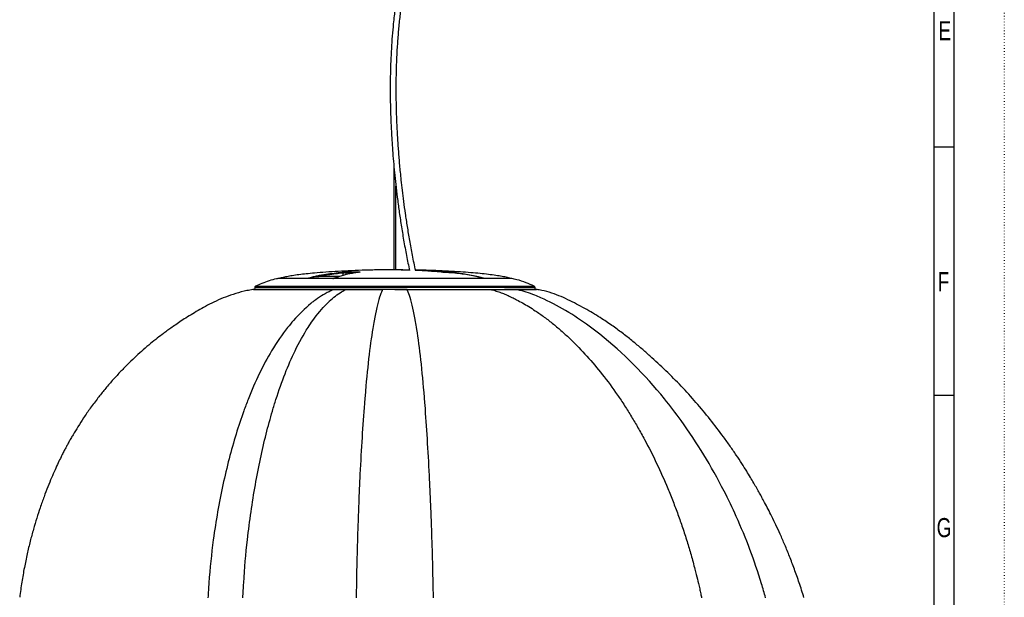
# Model space of a CAD drawing. Extents: x 0 to 594, y 0 to 841.
# Tile 8 of 9: x 349 to 594, y 401 to 545. Entities that reach past the tile are written whole.
import ezdxf

# ---------------------------------------------------------------- set-up
doc = ezdxf.new("R2010")
doc.units = 0
doc.linetypes.add('SLD-PUNTI', pattern=[0.635, 0, -0.635])
doc.linetypes.add('SLD-SOLIDO', pattern=[0])
doc.layers.get('0').update_dxf_attribs({"linetype": 'CONTINUOUS'})
doc.styles.add('SLDTEXTSTYLE2', font='ARIALN.TTF', dxfattribs={"width": 0.87})

msp = doc.modelspace()

# ---------------------------------------------------------------- linework, layer by layer
at = {"color": 7, "linetype": 'SLD-PUNTI'}
msp.add_line((594.499, 841), (594.499, -0.001), dxfattribs=at)
at = {"color": 7, "linetype": 'SLD-SOLIDO'}
for p, q in [((582.001, 12.499), (582.001, 828.499)), ((577.001, 17.499), (577.001, 823.499)), ((582.001, 513.499), (577.001, 513.499)), ((582.001, 513.499), (577.001, 513.499)), ((442.254, 508.633), (442.254, 482.866)), ((442.754, 482.86), (442.754, 503.751)), ((430.42, 482.348), (433.495, 482.348)), ((440.974, 482.881), (440.123, 482.881)), ((442.254, 482.881), (440.974, 482.881)), ((444.034, 482.881), (442.754, 482.881)), ((420.771, 480.709), (413.347, 480.709)), ((428.768, 481.242), (426.046, 481.242)), ((471.661, 480.709), (427.135, 480.709)), ((407.086, 477.976), (407.092, 477.976)), ((407.52, 478.458), (407.504, 477.992)), ((430.281, 477.992), (430.239, 477.992)), ((430.349, 477.992), (439.514, 477.992)), ((442.495, 477.992), (445.452, 477.992)), ((477.504, 477.992), (477.488, 478.458)), ((582.001, 451.499), (577.001, 451.499)), ((582.001, 451.499), (577.001, 451.499))]:
    msp.add_line(p, q, dxfattribs=at)
at = {"color": 8, "linetype": 'SLD-SOLIDO'}
for p, q in [((429.551, 481.472), (429.553, 482.058)), ((430.25, 482.111), (430.248, 481.657)), ((432.499, 482.111), (430.25, 482.111)), ((440.972, 482.881), (440.121, 482.881)), ((420.748, 480.706), (413.316, 480.706)), ((413.902, 480.795), (420.793, 480.795)), ((427.055, 480.742), (421.007, 480.742)), ((471.692, 480.706), (427.119, 480.706)), ((427.77, 480.832), (427.174, 480.658)), ((428.38, 481.099), (427.858, 480.868)), ((427.937, 480.795), (464.258, 480.795)), ((464.569, 480.795), (471.106, 480.795)), ((477.488, 478.458), (407.52, 478.458)), ((407.753, 478.808), (477.254, 478.808))]:
    msp.add_line(p, q, dxfattribs=at)
for centre, radius, start, end in [((429.323, 482.069), 0.23, 357.14457, 77.53763), ((430.476, 482.128), 0.227, 104.31875, 184.25628), ((433.538, 482.205), 0.149, 106.65611, 163.98781), ((444.037, 482.761), 0.12, 90.67395, 131.82702), ((457.082, 482.11), 0.194, 98.68375, 172.21383), ((457.456, 482.057), 0.0725, 93.74586, 140.01617), ((457.488, 482.045), 0.0845, 93.2662, 138.2173), ((420.873, 480.609), 0.203, 113.34936, 150.30745), ((421.134, 480.674), 0.195, 39.27804, 84.75014), ((427.06, 480.642), 0.101, 41.46275, 92.83966), ((427.07, 480.651), 0.104, 3.97368, 85.12429), ((427.057, 480.639), 0.105, 18.77332, 34.67664), ((427.856, 480.696), 0.172, 89.34913, 116.70599), ((428.043, 480.649), 0.181, 125.87571, 160.41001), ((464.59, 480.658), 0.139, 98.70792, 158.31654), ((423.447, 477.72), 0.273, 90.1463, 108.72472)]:
    msp.add_arc(centre, radius, start, end, dxfattribs=at)
at = {"color": 7, "linetype": 'SLD-SOLIDO'}
for centre, radius, start, end in [((413.347, 480.559), 0.15, 90, 101.6615), ((413.972, 480.555), 0.25, 106.40955, 141.97276), ((471.035, 480.555), 0.25, 38.02724, 73.59045), ((471.661, 480.559), 0.15, 78.3385, 90), ((407.263, 476.992), 1, 89.98479, 100.20453), ((407.92, 478.444), 0.4, 114.61144, 178), ((477.088, 478.444), 0.4, 2, 65.38856), ((477.758, 476.992), 1, 79.66547, 90)]:
    msp.add_arc(centre, radius, start, end, dxfattribs=at)
for points, knots in [([(447.675, 482.665), (447.675, 482.666), (447.392, 483.929), (446.901, 486.449), (446.216, 490.135), (445.636, 493.619), (445.143, 496.872), (444.729, 499.884), (444.382, 502.662), (444.108, 505.09), (443.892, 507.183), (443.72, 509.002), (443.568, 510.745), (443.431, 512.474), (443.306, 514.212), (443.144, 516.756), (442.976, 520.114), (442.853, 524.158), (442.814, 528.079), (442.853, 531.852), (442.971, 535.575), (443.171, 539.231), (443.455, 542.806), (443.808, 546.31), (444.217, 549.759), (444.669, 553.168), (445.152, 556.55), (445.65, 559.914), (446.152, 563.269), (446.642, 566.629), (447.108, 570.006), (447.535, 573.416), (447.887, 576.68), (448.161, 579.798), (448.358, 582.761), (448.485, 585.766), (448.533, 588.812), (448.491, 591.898), (448.361, 595.015), (448.153, 598.156), (447.874, 601.315), (447.534, 604.483), (447.141, 607.649), (446.705, 610.807), (446.153, 614.479), (445.476, 618.639), (444.675, 623.264), (443.857, 627.837), (443.208, 631.399), (442.848, 633.433), (442.754, 633.965)], [0, 0, 0, 0, 0.0000096, 0.0257709, 0.0500285, 0.0727184, 0.0934335, 0.112564, 0.130092, 0.1460072, 0.158243, 0.1693274, 0.1800202, 0.1907582, 0.2015405, 0.2123664, 0.2380533, 0.2639854, 0.2877876, 0.3117087, 0.3356146, 0.3595511, 0.3835855, 0.4077684, 0.4321172, 0.4566702, 0.4813714, 0.50614, 0.530884, 0.5555125, 0.5800007, 0.6042912, 0.6283263, 0.6481449, 0.6677845, 0.687248, 0.7065316, 0.7257563, 0.7450395, 0.7644795, 0.7841433, 0.8040475, 0.824154, 0.8444491, 0.8649051, 0.8957985, 0.9267992, 0.9579115, 0.9889888, 1, 1, 1, 1]), ([(442.754, 625.473), (442.804, 625.197), (443.156, 623.239), (443.8, 619.551), (444.549, 615.027), (445.146, 611.108), (445.605, 607.83), (446.017, 604.544), (446.373, 601.257), (446.658, 598.032), (446.867, 594.876), (446.994, 591.801), (447.033, 588.757), (446.984, 585.756), (446.857, 582.795), (446.662, 579.875), (446.408, 576.99), (446.073, 573.835), (445.652, 570.423), (445.147, 566.759), (444.61, 563.096), (444.06, 559.421), (443.513, 555.715), (442.992, 551.98), (442.511, 548.194), (442.121, 544.615), (441.82, 541.252), (441.603, 538.132), (441.45, 535.002), (441.358, 531.898), (441.32, 528.781), (441.334, 525.66), (441.398, 522.543), (441.495, 519.829), (441.61, 517.407), (441.739, 515.161), (441.911, 512.641), (442.127, 509.948), (442.39, 507.101), (442.703, 504.12), (443.08, 500.932), (443.53, 497.549), (444.058, 493.982), (444.674, 490.249), (445.363, 486.449), (445.883, 483.932), (446.141, 482.684)], [0, 0, 0, 0, 0.0059953, 0.042552, 0.0788955, 0.1015133, 0.1239233, 0.1461042, 0.1680366, 0.1897269, 0.2100805, 0.2303157, 0.2504151, 0.2706543, 0.2910113, 0.3115755, 0.3323962, 0.3534873, 0.3814419, 0.4096814, 0.4380923, 0.4670621, 0.4959482, 0.5247718, 0.5534742, 0.5819815, 0.604225, 0.6263419, 0.6480644, 0.6691908, 0.6897528, 0.7109686, 0.7315919, 0.7516821, 0.764663, 0.7794423, 0.7960259, 0.814419, 0.8327126, 0.852503, 0.8737844, 0.8965443, 0.9207606, 0.9463993, 0.9734112, 1, 1, 1, 1]), ([(440.158, 482.875), (439.703, 482.873), (438.041, 482.864), (435.217, 482.795), (431.743, 482.675), (428.441, 482.511), (425.351, 482.312), (422.685, 482.096), (420.44, 481.874), (418.602, 481.659), (416.977, 481.435), (415.585, 481.191), (414.59, 480.996), (414.075, 480.836), (413.935, 480.793)], [0, 0, 0, 0, 0.05185389, 0.18917309, 0.32158596, 0.44752528, 0.56553874, 0.67415572, 0.75196107, 0.82238887, 0.88479043, 0.93860197, 0.98338457, 1, 1, 1, 1]), ([(433.72, 482.294), (433.279, 482.229), (432.08, 482.053), (430.5, 481.75), (429.177, 481.375), (428.594, 481.194), (428.394, 481.105), (428.38, 481.099)], [0, 0, 0, 0, 0.2464434, 0.6710236, 0.8850306, 0.9923879, 1, 1, 1, 1]), ([(433.753, 482.302), (433.752, 482.302), (433.749, 482.301), (433.727, 482.296), (433.694, 482.292), (433.68, 482.291)], [0, 0, 0, 0, 0.2336702, 0.692962, 1, 1, 1, 1]), ([(446.121, 482.781), (445.576, 482.803), (443.859, 482.871), (442.143, 482.877), (440.972, 482.881)], [0, 0, 0, 0, 0.317583, 1, 1, 1, 1]), ([(444.036, 482.881), (444.166, 482.881), (444.819, 482.88), (445.509, 482.885), (446.067, 482.866), (446.104, 482.865)], [0, 0, 0, 0, 0.18931897, 0.94659859, 1, 1, 1, 1]), ([(471.065, 480.793), (470.897, 480.845), (470.306, 481.025), (469.172, 481.238), (467.596, 481.501), (465.749, 481.741), (463.655, 481.97), (461.337, 482.179), (458.726, 482.375), (455.836, 482.551), (452.686, 482.696), (449.934, 482.793), (448.236, 482.824), (447.641, 482.835)], [0, 0, 0, 0, 0.02242132, 0.07858813, 0.14669905, 0.22605759, 0.31579393, 0.41494503, 0.52250597, 0.6493042, 0.78365542, 0.92419157, 1, 1, 1, 1]), ([(447.646, 482.812), (449.182, 482.775), (452.324, 482.699), (455.454, 482.436), (457.053, 482.301)], [0, 0, 0, 0, 0.4890194, 1, 1, 1, 1]), ([(454.028, 482.301), (453.392, 482.357), (451.484, 482.524), (449.362, 482.668), (447.876, 482.719), (447.663, 482.726)], [0, 0, 0, 0, 0.2998584, 0.8994532, 1, 1, 1, 1]), ([(457.171, 482.129), (457.067, 482.13), (456.953, 482.133), (456.714, 482.139), (456.588, 482.143), (456.324, 482.153), (456.185, 482.158), (455.906, 482.171), (455.764, 482.179), (455.477, 482.195), (455.332, 482.203), (455.049, 482.221), (454.91, 482.231), (454.638, 482.25), (454.506, 482.26), (454.257, 482.281), (454.139, 482.291), (454.028, 482.301)], [0, 0, 0, 0, 0.125, 0.125, 0.25, 0.25, 0.375, 0.375, 0.5, 0.5, 0.625, 0.625, 0.75, 0.75, 0.875, 0.875, 1, 1, 1, 1]), ([(464.258, 480.795), (463.971, 480.905), (463.681, 480.995), (463.097, 481.157), (462.803, 481.229), (461.92, 481.429), (461.329, 481.54), (460.143, 481.74), (459.55, 481.828), (458.361, 481.99), (457.767, 482.062), (457.171, 482.129)], [0, 0, 0, 0, 0.125, 0.125, 0.25, 0.25, 0.5, 0.5, 0.75, 0.75, 1, 1, 1, 1]), ([(457.448, 482.126), (457.437, 482.126), (457.41, 482.126), (457.388, 482.113), (457.375, 482.105)], [0, 0, 0, 0, 0.4190843, 1, 1, 1, 1]), ([(457.671, 482.137), (457.659, 482.136), (457.611, 482.133), (457.526, 482.131), (457.462, 482.13)], [0, 0, 0, 0, 0.2377035, 1, 1, 1, 1]), ([(457.483, 482.129), (458.078, 482.062), (458.673, 481.99), (459.862, 481.828), (460.455, 481.74), (461.64, 481.54), (462.232, 481.429), (463.115, 481.229), (463.408, 481.157), (463.992, 480.995), (464.283, 480.905), (464.569, 480.795)], [0, 0, 0, 0, 0.25, 0.25, 0.5, 0.5, 0.75, 0.75, 0.875, 0.875, 1, 1, 1, 1]), ([(413.333, 480.691), (413.204, 480.67), (412.454, 480.552), (411.11, 480.137), (409.376, 479.531), (408.274, 479.035), (407.756, 478.802)], [0, 0, 0, 0, 0.0660864, 0.3862158, 0.7114636, 1, 1, 1, 1]), ([(420.748, 480.706), (420.751, 480.707), (420.756, 480.709), (420.761, 480.708), (420.763, 480.708)], [0, 0, 0, 0, 0.5326286, 1, 1, 1, 1]), ([(420.832, 480.716), (420.827, 480.716), (420.8, 480.712), (420.774, 480.71), (420.754, 480.708)], [0, 0, 0, 0, 0.1773554, 1, 1, 1, 1]), ([(426.046, 481.242), (425.213, 481.242), (424.379, 481.226), (422.712, 481.089), (421.881, 480.968), (421.059, 480.754)], [0, 0, 0, 0, 0.5, 0.5, 1, 1, 1, 1]), ([(427.131, 480.71), (427.125, 480.711), (427.113, 480.713), (427.111, 480.714), (427.109, 480.714)], [0, 0, 0, 0, 0.486912, 1, 1, 1, 1]), ([(427.135, 480.707), (427.132, 480.708), (427.126, 480.709), (427.121, 480.707), (427.119, 480.706)], [0, 0, 0, 0, 0.6518065, 1, 1, 1, 1]), ([(427.135, 480.71), (427.133, 480.71), (427.128, 480.71), (427.127, 480.71), (427.127, 480.711)], [0, 0, 0, 0, 0.3470697, 1, 1, 1, 1]), ([(427.152, 480.669), (427.151, 480.669), (427.147, 480.674), (427.148, 480.692), (427.139, 480.707), (427.133, 480.709), (427.131, 480.709)], [0, 0, 0, 0, 0.0260581, 0.4459789, 0.8348385, 1, 1, 1, 1]), ([(427.779, 480.848), (427.77, 480.844), (427.732, 480.827), (427.677, 480.785), (427.647, 480.731), (427.635, 480.709)], [0, 0, 0, 0, 0.1603806, 0.6640935, 1, 1, 1, 1]), ([(428.314, 481.087), (428.267, 481.07), (428.087, 481.004), (427.909, 480.913), (427.778, 480.846)], [0, 0, 0, 0, 0.2623743, 1, 1, 1, 1]), ([(464.379, 480.709), (464.37, 480.722), (464.346, 480.758), (464.301, 480.788), (464.267, 480.794), (464.259, 480.795)], [0, 0, 0, 0, 0.3097925, 0.8448089, 1, 1, 1, 1]), ([(477.217, 478.814), (476.548, 479.109), (475.139, 479.729), (473.282, 480.367), (472.08, 480.597), (471.671, 480.675)], [0, 0, 0, 0, 0.3741297, 0.7873526, 1, 1, 1, 1]), ([(407.094, 477.964), (406.592, 477.875), (405.139, 477.618), (402.839, 477.006), (400.267, 476.131), (397.921, 475.138), (395.805, 474.055), (393.878, 472.983), (392.074, 471.927), (390.405, 470.896), (388.876, 469.904), (387.539, 468.998), (386.386, 468.187), (385.366, 467.447), (384.194, 466.571), (382.771, 465.465), (381.054, 464.061), (379.295, 462.542), (377.51, 460.913), (375.715, 459.178), (373.859, 457.274), (371.978, 455.216), (370.153, 453.081), (368.321, 450.79), (366.561, 448.425), (364.902, 446.021), (363.474, 443.807), (362.421, 442.07), (361.671, 440.774), (361.163, 439.873), (360.7, 439.029), (360.245, 438.178), (359.755, 437.238), (359.164, 436.066), (358.467, 434.625), (357.671, 432.89), (356.814, 430.902), (355.899, 428.663), (354.944, 426.165), (354.019, 423.553), (353.136, 420.847), (352.306, 418.068), (351.501, 415.086), (350.738, 411.897), (350.035, 408.497), (349.4, 404.886), (349.073, 402.397), (348.905, 401.121)], [0, 0, 0, 0, 0.0149155, 0.0431195, 0.0697063, 0.094698, 0.1181031, 0.1398687, 0.1599626, 0.1800888, 0.1981901, 0.2142591, 0.2282886, 0.2402949, 0.252009, 0.2719969, 0.293918, 0.3177761, 0.3407182, 0.3652111, 0.3912591, 0.4188683, 0.4470091, 0.4735252, 0.5048246, 0.5333684, 0.5590796, 0.5819581, 0.5928166, 0.6029035, 0.6122202, 0.6209633, 0.6311252, 0.6432248, 0.6593245, 0.6779226, 0.6990141, 0.7225773, 0.7486034, 0.7770863, 0.8034532, 0.8316271, 0.8616193, 0.8934379, 0.9270949, 0.9626074, 1, 1, 1, 1]), ([(427.316, 477.979), (426.898, 477.806), (425.195, 477.057), (423.258, 475.87), (420.287, 473.47), (418.09, 471.317), (414.813, 467.401), (410.799, 461.552), (407.233, 454.173), (403.776, 444.924), (401.603, 437.868), (399.046, 427.093), (397.223, 416.776), (396.235, 407.155), (395.928, 402.26), (395.859, 401.029)], [0.03745783, 0.03745783, 0.03745783, 0.03745783, 0.06270241, 0.1404807, 0.15633051, 0.24954125, 0.28177181, 0.37498705, 0.53001646, 0.56229941, 0.68661376, 0.74982701, 0.87461331, 0.96851897, 1, 1, 1, 1]), ([(404.57, 401.022), (404.631, 402.255), (404.901, 407.155), (405.737, 416.779), (407.244, 427.089), (409.341, 437.858), (411.111, 444.918), (413.92, 454.179), (416.814, 461.571), (420.074, 467.414), (422.737, 471.314), (424.521, 473.45), (426.933, 475.828), (428.523, 477.038), (429.924, 477.806), (430.283, 477.992)], [0.0359352, 0.0359352, 0.0359352, 0.0359352, 0.06741623, 0.16132189, 0.28610819, 0.34932144, 0.47363579, 0.50591875, 0.66094815, 0.75416339, 0.78639395, 0.87960469, 0.8954545, 0.97323279, 1, 1, 1, 1]), ([(407.265, 477.992), (407.264, 477.992), (407.23, 477.992), (407.356, 477.992), (407.642, 477.992), (408.157, 477.992), (408.894, 477.992), (409.901, 477.992), (411.192, 477.992), (412.716, 477.992), (414.47, 477.992), (416.444, 477.992), (418.617, 477.992), (420.944, 477.992), (422.613, 477.992), (423.446, 477.992)], [0, 0, 0, 0, 0.0010228, 0.0783516, 0.1559132, 0.2334481, 0.3107404, 0.3960751, 0.4817818, 0.5674941, 0.6528365, 0.7394466, 0.826384, 0.9133503, 1, 1, 1, 1]), ([(423.446, 477.992), (423.583, 477.992), (423.855, 477.992), (424.267, 477.992), (424.681, 477.992), (425.097, 477.992), (425.515, 477.992), (425.934, 477.992), (426.356, 477.992), (426.78, 477.992), (427.205, 477.992), (427.633, 477.992), (428.062, 477.992), (428.494, 477.992), (428.927, 477.992), (429.362, 477.992), (429.8, 477.992), (430.093, 477.992), (430.239, 477.992)], [0, 0, 0, 0, 0.06310633, 0.12609247, 0.18896673, 0.25173747, 0.31441308, 0.377002, 0.4395127, 0.50195369, 0.5643335, 0.62666067, 0.6889438, 0.75119147, 0.81341231, 0.87561492, 0.93780794, 1, 1, 1, 1]), ([(430.239, 477.991), (430.161, 477.99), (430.004, 477.988), (429.768, 477.986), (429.483, 477.984), (429.153, 477.983), (428.658, 477.983), (428.044, 477.981), (427.559, 477.979), (427.316, 477.979)], [0, 0, 0, 0, 0.0778514, 0.1570633, 0.2376484, 0.3663514, 0.4942971, 0.7469524, 1, 1, 1, 1]), ([(439.435, 477.992), (437.869, 477.992), (436.323, 477.992), (433.271, 477.992), (431.766, 477.992), (430.281, 477.992)], [0, 0, 0, 0, 0.5, 0.5, 1, 1, 1, 1]), ([(439.434, 477.992), (439.39, 477.901), (439.139, 477.35), (438.413, 475.392), (437.633, 472.066), (436.359, 464.731), (435.544, 457.611), (434.513, 444.791), (433.959, 435.912), (433.496, 425.584), (433.147, 416.323), (432.945, 408.408), (432.848, 401.868), (432.836, 401.007)], [0, 0, 0, 0, 0.01269463, 0.07420928, 0.21581197, 0.2519851, 0.48665805, 0.50744109, 0.69021169, 0.75942828, 0.79878328, 0.94351932, 0.96542492, 0.96542492, 0.96542492, 0.96542492]), ([(445.532, 477.992), (444.518, 477.992), (443.502, 477.992), (441.466, 477.992), (440.449, 477.992), (439.434, 477.992)], [0, 0, 0, 0, 0.5, 0.5, 1, 1, 1, 1]), ([(452.111, 401.001), (452.096, 401.855), (451.976, 408.337), (451.758, 416.163), (451.399, 425.334), (450.931, 435.573), (450.383, 444.41), (449.369, 457.256), (448.571, 464.45), (447.315, 471.933), (446.545, 475.302), (445.826, 477.336), (445.576, 477.898), (445.532, 477.992)], [0, 0, 0, 0, 0.0219056, 0.16664164, 0.20599665, 0.27521323, 0.45798383, 0.47876687, 0.71343982, 0.74961295, 0.89121564, 0.95273029, 0.96573136, 0.96573136, 0.96573136, 0.96573136]), ([(445.532, 477.992), (445.609, 477.992), (445.845, 477.992), (446.316, 477.992), (447.178, 477.992), (448.332, 477.992), (449.73, 477.992), (450.951, 477.992), (452.028, 477.992), (452.946, 477.992), (453.791, 477.992), (454.558, 477.992), (455.119, 477.992), (455.568, 477.992), (456.012, 477.992), (456.533, 477.992), (457.195, 477.992), (458.074, 477.992), (459.23, 477.992), (460.494, 477.992), (461.724, 477.992), (462.875, 477.992), (463.793, 477.992), (464.564, 477.992), (465.138, 477.992), (465.756, 477.992), (466.124, 477.992), (466.306, 477.992)], [0, 0, 0, 0, 0.01035486, 0.03136229, 0.06270002, 0.12531654, 0.18562817, 0.25053862, 0.29046294, 0.33225554, 0.37593485, 0.40682043, 0.43850863, 0.45415393, 0.46979339, 0.5010895, 0.5277491, 0.56373386, 0.62639722, 0.69524779, 0.7509427, 0.8130662, 0.87523661, 0.89753497, 0.9375064, 0.9690076, 1, 1, 1, 1]), ([(466.306, 477.992), (466.403, 477.968), (466.587, 477.923), (466.976, 477.823), (467.473, 477.685), (468.288, 477.433), (469.299, 477.075), (470.275, 476.669), (471.067, 476.304), (471.658, 476.015), (472.272, 475.708), (473.151, 475.253), (474.353, 474.6), (475.905, 473.692), (477.722, 472.54), (479.781, 471.106), (481.64, 469.67), (483.113, 468.442), (484.549, 467.189), (487.018, 464.905), (490.408, 461.405), (494.321, 456.761), (497.412, 452.564), (499.8, 448.978), (501.499, 446.255), (503.157, 443.44), (505.286, 439.601), (507.816, 434.598), (510.141, 429.38), (511.872, 425.085), (513.101, 421.819), (514.264, 418.491), (515.352, 415.117), (516.381, 411.65), (517.135, 408.879), (517.739, 406.507), (518.137, 404.873), (518.505, 403.287), (518.773, 402.091), (518.932, 401.349), (519.006, 401.007)], [0, 0, 0, 0, 0.0038282, 0.0072989, 0.0154616, 0.0236004, 0.0398878, 0.0560867, 0.0632267, 0.0723197, 0.0804072, 0.0885624, 0.1086942, 0.1304098, 0.1537404, 0.1858059, 0.2191748, 0.2354406, 0.2516765, 0.2840863, 0.348791, 0.4122877, 0.4787936, 0.5113819, 0.5440798, 0.5757434, 0.6090254, 0.673863, 0.7388315, 0.7719371, 0.8041636, 0.8361813, 0.8694633, 0.9014109, 0.9346544, 0.9471042, 0.967292, 0.9797712, 0.9906713, 1, 1, 1, 1]), ([(466.309, 477.992), (466.931, 477.992), (467.535, 477.992), (468.701, 477.992), (469.264, 477.992), (469.805, 477.992)], [0, 0, 0, 0, 0.5, 0.5, 1, 1, 1, 1]), ([(472.581, 477.981), (472.49, 477.982), (472.268, 477.985), (471.987, 477.987), (471.739, 477.989), (471.507, 477.991), (471.284, 477.992), (471.057, 477.992), (470.89, 477.992), (470.709, 477.991), (470.466, 477.992), (470.164, 477.992), (469.92, 477.992), (469.805, 477.992)], [0, 0, 0, 0, 0.1029804, 0.2508708, 0.3135104, 0.3761283, 0.5009494, 0.5531701, 0.6254141, 0.6860638, 0.7501847, 0.8819521, 1, 1, 1, 1]), ([(469.805, 477.992), (470.363, 477.992), (471.48, 477.992), (472.926, 477.992), (474.202, 477.992), (475.295, 477.992), (476.195, 477.992), (476.894, 477.992), (477.391, 477.992), (477.701, 477.992), (477.738, 477.992), (477.756, 477.992)], [0, 0, 0, 0, 0.1107008, 0.2217862, 0.3329345, 0.4437213, 0.5550123, 0.6668054, 0.7788011, 0.8906534, 1, 1, 1, 1]), ([(544.523, 401.063), (544.136, 402.295), (543.386, 404.682), (542.174, 408.101), (540.971, 411.257), (539.788, 414.146), (538.648, 416.762), (537.565, 419.116), (536.552, 421.218), (535.61, 423.089), (534.787, 424.669), (534.075, 425.996), (533.426, 427.175), (532.748, 428.381), (531.992, 429.691), (531.149, 431.113), (530.152, 432.746), (528.982, 434.599), (527.616, 436.679), (526.099, 438.892), (523.951, 441.891), (521.141, 445.567), (517.629, 449.784), (513.951, 453.835), (510.117, 457.713), (506.794, 460.801), (504.024, 463.215), (501.822, 465.049), (499.461, 466.933), (496.897, 468.832), (494.483, 470.46), (492.279, 471.836), (490.335, 472.973), (488.301, 474.087), (486.171, 475.164), (483.959, 476.23), (481.597, 477.116), (479.566, 477.677), (478.322, 477.897), (477.928, 477.967)], [0, 0, 0, 0, 0.0368378, 0.0713885, 0.1035072, 0.1331746, 0.1604134, 0.1848202, 0.2069189, 0.226727, 0.2442559, 0.2573493, 0.2692344, 0.2821303, 0.2963613, 0.311928, 0.328831, 0.3504697, 0.3739682, 0.399329, 0.426555, 0.4786523, 0.5307142, 0.5826093, 0.6343487, 0.6859446, 0.7117717, 0.7388796, 0.7676865, 0.7981259, 0.8301577, 0.8509844, 0.8724296, 0.8944919, 0.9171666, 0.9404462, 0.9642808, 0.9886928, 1, 1, 1, 1]), ([(477.929, 477.976), (477.936, 477.976), (477.943, 477.976), (477.938, 477.976), (477.937, 477.976)], [0, 0, 0, 0, 0.8191965, 1, 1, 1, 1])]:
    msp.add_open_spline(points, degree=3, knots=knots, dxfattribs=at)
at = {"color": 8, "linetype": 'SLD-SOLIDO'}
for points, knots in [([(421.152, 480.868), (421.486, 480.99), (421.824, 481.087), (422.503, 481.263), (422.844, 481.341), (423.869, 481.556), (424.554, 481.675), (425.928, 481.889), (426.616, 481.982), (427.993, 482.151), (428.683, 482.226), (429.372, 482.294)], [0, 0, 0, 0, 0.125, 0.125, 0.25, 0.25, 0.5, 0.5, 0.75, 0.75, 1, 1, 1, 1]), ([(429.553, 482.058), (428.311, 481.922), (426.569, 481.731), (424.413, 481.391), (423.5, 481.198), (423.084, 481.109)], [0, 0, 0, 0, 0.5740166, 0.8056586, 1, 1, 1, 1]), ([(429.372, 482.294), (429.445, 482.301), (429.53, 482.308), (429.711, 482.321), (429.809, 482.327), (429.953, 482.334), (430.002, 482.337), (430.096, 482.341), (430.142, 482.342), (430.23, 482.345), (430.272, 482.346), (430.351, 482.347), (430.387, 482.348), (430.42, 482.348)], [0, 0, 0, 0, 0.25, 0.25, 0.5, 0.5, 0.625, 0.625, 0.75, 0.75, 0.875, 0.875, 1, 1, 1, 1]), ([(430.25, 482.111), (430.206, 482.113), (430.153, 482.113), (430.035, 482.109), (429.971, 482.106), (429.778, 482.091), (429.648, 482.075), (429.553, 482.058)], [0, 0, 0, 0, 0.25, 0.25, 0.5, 0.5, 1, 1, 1, 1]), ([(433.495, 482.348), (433.577, 482.348), (433.648, 482.346), (433.758, 482.341), (433.797, 482.337), (433.828, 482.33), (433.834, 482.327), (433.835, 482.321), (433.832, 482.318), (433.807, 482.308), (433.772, 482.301), (433.72, 482.294)], [0, 0, 0, 0, 0.25, 0.25, 0.5, 0.5, 0.625, 0.625, 0.75, 0.75, 1, 1, 1, 1]), ([(457.053, 482.301), (457.163, 482.291), (457.264, 482.281), (457.444, 482.26), (457.525, 482.25), (457.664, 482.231), (457.722, 482.221), (457.812, 482.203), (457.845, 482.195), (457.884, 482.179), (457.891, 482.171), (457.878, 482.158), (457.859, 482.153), (457.794, 482.143), (457.749, 482.139), (457.634, 482.133), (457.564, 482.13), (457.483, 482.129)], [0, 0, 0, 0, 0.125, 0.125, 0.25, 0.25, 0.375, 0.375, 0.5, 0.5, 0.625, 0.625, 0.75, 0.75, 0.875, 0.875, 1, 1, 1, 1]), ([(420.793, 480.795), (420.837, 480.795), (420.904, 480.804), (421.037, 480.832), (421.102, 480.851), (421.152, 480.868)], [0, 0, 0, 0, 0.5, 0.5, 1, 1, 1, 1]), ([(427.131, 480.709), (427.13, 480.709), (427.127, 480.711), (427.122, 480.709), (427.119, 480.706), (427.119, 480.706)], [0, 0, 0, 0, 0.200118, 0.9636965, 1, 1, 1, 1]), ([(427.131, 480.773), (427.412, 480.866), (427.778, 480.988), (428.148, 481.044), (428.234, 481.057)], [0, 0, 0, 0, 0.7686616, 1, 1, 1, 1]), ([(427.858, 480.868), (427.823, 480.851), (427.81, 480.832), (427.836, 480.804), (427.878, 480.795), (427.937, 480.795)], [0, 0, 0, 0, 0.5, 0.5, 1, 1, 1, 1]), ([(464.258, 480.795), (464.27, 480.789), (464.303, 480.773), (464.337, 480.743), (464.35, 480.714), (464.353, 480.709)], [0, 0, 0, 0, 0.3435023, 0.8925969, 1, 1, 1, 1]), ([(464.569, 480.795), (464.582, 480.789), (464.615, 480.772), (464.649, 480.742), (464.662, 480.714), (464.664, 480.709)], [0, 0, 0, 0, 0.3568386, 0.9053735, 1, 1, 1, 1]), ([(423.359, 477.978), (423.217, 477.978), (422.273, 477.978), (420.58, 477.978), (418.357, 477.979), (416.27, 477.979), (414.341, 477.979), (412.609, 477.98), (411.074, 477.98), (409.769, 477.979), (408.751, 477.979), (408, 477.979), (407.474, 477.978), (407.182, 477.977), (407.054, 477.977), (407.086, 477.976), (407.086, 477.976)], [0, 0, 0, 0, 0.0145965, 0.0965984, 0.178595, 0.2628447, 0.3470902, 0.4311421, 0.5151865, 0.6022139, 0.6892498, 0.7657116, 0.8421706, 0.9205721, 0.9989804, 1, 1, 1, 1]), ([(477.937, 477.976), (477.907, 477.976), (477.847, 477.977), (477.419, 477.978), (476.855, 477.978), (476.22, 477.979), (475.341, 477.979), (474.165, 477.979), (473.107, 477.98), (472.581, 477.98)], [0, 0, 0, 0, 0.1661604, 0.334738, 0.4513703, 0.5681191, 0.6847218, 0.8434195, 1, 1, 1, 1]), ([(534.973, 401.023), (534.642, 402.191), (532.609, 409.156), (529.235, 418.139), (522.635, 431.891), (516.612, 441.748), (506.407, 455.132), (498.618, 462.945), (488.1, 471.081), (482.616, 474.262), (476.523, 476.957), (474.389, 477.607), (472.759, 477.946), (472.582, 477.981)], [0, 0, 0, 0, 0.03142182, 0.18797866, 0.25068767, 0.43702669, 0.50029948, 0.71705926, 0.74945502, 0.88915513, 0.90598563, 0.95216547, 0.95778493, 0.95778493, 0.95778493, 0.95778493])]:
    msp.add_open_spline(points, degree=3, knots=knots, dxfattribs=at)
at = {"color": 7, "linetype": 'SLD-SOLIDO'}
for points in [[(457.451, 482.13), (457.462, 482.131), (457.473, 482.13), (457.483, 482.129)], [(421.007, 480.742), (420.96, 480.733), (420.907, 480.724), (420.857, 480.718)], [(421.059, 480.754), (421.043, 480.75), (421.026, 480.746), (421.007, 480.742)]]:
    msp.add_open_spline(points, degree=3, dxfattribs=at)
at = {"color": 8, "linetype": 'SLD-SOLIDO'}
for points in [[(420.857, 480.718), (420.819, 480.713), (420.783, 480.71), (420.748, 480.706)], [(427.066, 480.718), (427.048, 480.724), (427.042, 480.733), (427.055, 480.742)], [(427.055, 480.742), (427.06, 480.746), (427.068, 480.75), (427.079, 480.754)], [(427.119, 480.706), (427.099, 480.71), (427.079, 480.713), (427.066, 480.718)], [(427.079, 480.754), (427.096, 480.761), (427.114, 480.767), (427.131, 480.773)], [(427.316, 477.977), (425.956, 477.977), (424.636, 477.978), (423.359, 477.978)]]:
    msp.add_open_spline(points, degree=3, dxfattribs=at)

# ---------------------------------------------------------------- texts
at = {"color": 7, "linetype": 'CONTINUOUS', "char_height": 4.763, "attachment_point": 2, "style": 'SLDTEXTSTYLE2'}
for s, insert in [('E', (579.63, 544.952)), ('F', (579.315, 482.311)), ('G', (579.463, 420.91))]:
    msp.add_mtext(s, dxfattribs=dict(at, insert=insert))

doc.saveas('drawing.dxf')
